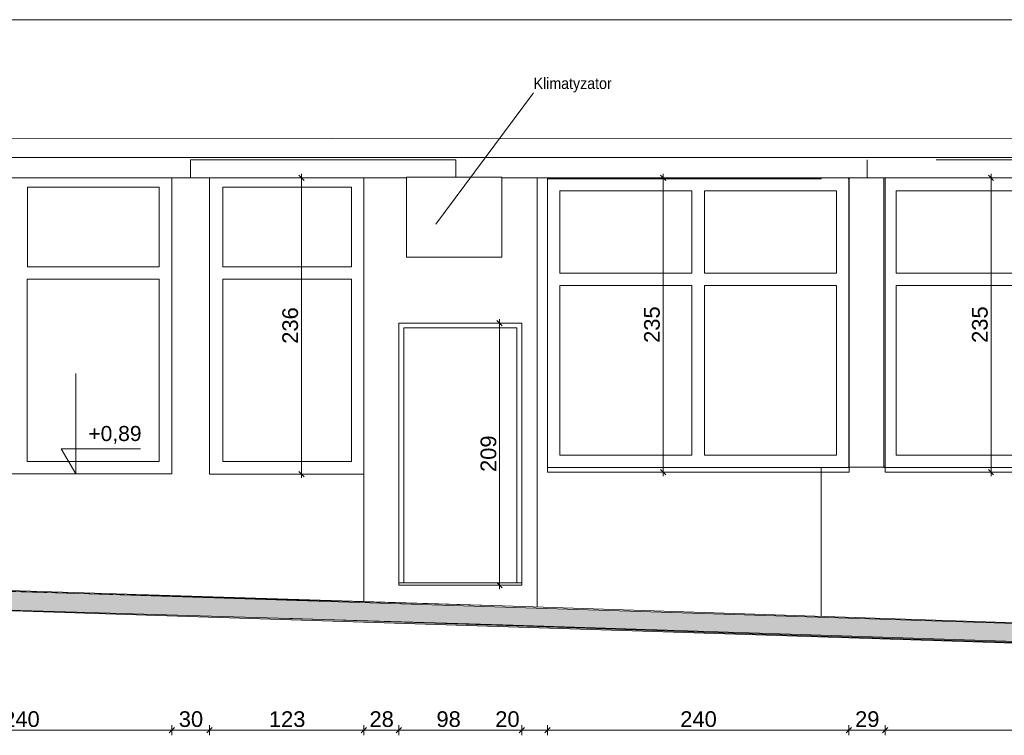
# Model space of a CAD drawing. Header units: millimetres. Extents: x -68772 to 137055, y -73300 to 19650.
# Tile 205 of 212: x 68317 to 76167, y 12546 to 18250. Entities that reach past the tile are written whole.
import ezdxf

# ---------------------------------------------------------------- set-up
doc = ezdxf.new("R2010")
doc.units = ezdxf.units.MM
doc.header["$MEASUREMENT"] = 0
doc.set_wipeout_variables(frame=1)
doc.linetypes.add('Wipeout_Contour', pattern=[1000, 0, -1000])
doc.layers.add('Dimensions', color=7, linetype='Continuous')
doc.layers.add('Nowe_Sections', color=7, linetype='Continuous')
for name, color, linetype, lineweight in [('Dimensions_Nr_pióra__7', 7, 'Continuous', 5), ('Floors_Nr_pióra__7', 7, 'Continuous', 5), ('Interior Edges_Nr_pióra__7', 7, 'Continuous', 5), ('Nowe_0_Nr_pióra__1', 7, 'Continuous', 18), ('Nowe_0_Nr_pióra__7', 7, 'Continuous', 5), ('Nowe_Sections_Nr_pióra__7', 7, 'Continuous', 5), ('Nowe_Walls_Nr_pióra__7', 7, 'Continuous', 5), ('Text Notes_Nr_pióra__7', 7, 'Continuous', 5), ('Walls_Nr_pióra__7', 7, 'Continuous', 5)]:
    doc.layers.add(name, color=color, linetype=linetype, lineweight=lineweight)
doc.styles.add('GENERATED_STYLE_1', font='arial.ttf')
doc.styles.add('GENERATED_STYLE_3', font='arial.ttf')
doc.dimstyles.new('GENERATED_STYLE__5', dxfattribs={"dimtxt": 125, "dimasz": 40.305087, "dimexe": 0.18, "dimexo": 0.164042, "dimgap": 0.09, "dimtad": 1, "dimdec": 0, "dimlfac": 0.1, "dimzin": 0, "dimdsep": 46, "dimtxsty": 'GENERATED_STYLE_1', "dimblk": 'ARROWHEAD_6', "dimblk1": 'ARROWHEAD_6', "dimblk2": 'ARROWHEAD_6', "dimcen": 0.09, "dimclrd": 7, "dimclre": 7, "dimclrt": 7, "dimadec": 1, "dimazin": 0, "dimtfac": 1, "dimtdec": 4, "dimtmove": 0, "dimatfit": 3, "dimfxl": 0, "dimtolj": 1, "dimtzin": 0, "dimarcsym": 0})
doc.dimstyles.new('GENERATED_STYLE__7', dxfattribs={"dimtxt": 125, "dimasz": 40.305087, "dimexe": 0.18, "dimexo": 0.164042, "dimgap": 0.09, "dimtad": 1, "dimtih": 1, "dimtoh": 1, "dimdec": 0, "dimlfac": 0.1, "dimzin": 0, "dimdsep": 46, "dimtxsty": 'GENERATED_STYLE_1', "dimblk": 'ARROWHEAD_6', "dimblk1": 'ARROWHEAD_6', "dimblk2": 'ARROWHEAD_6', "dimcen": 0.09, "dimse1": 1, "dimse2": 1, "dimclrd": 7, "dimclre": 7, "dimclrt": 7, "dimadec": 1, "dimazin": 0, "dimtfac": 1, "dimtdec": 4, "dimtmove": 0, "dimatfit": 3, "dimfxl": 0, "dimtolj": 1, "dimtzin": 0, "dimarcsym": 0})

# ---------------------------------------------------------------- blocks, each defined once
blk = doc.blocks.new('*D752')
at = {"layer": 'Dimensions_Nr_pióra__7', "color": 7, "linetype": 'Continuous', "lineweight": 5}
for p, q in [((67146.1, 12607.2), (67103.7, 12564.8)), ((67124.9, 12546.2), (67124.9, 12625.8)), ((67124.9, 12586), (69529.9, 12586)), ((69551.1, 12607.2), (69508.7, 12564.8)), ((69529.9, 12546.2), (69529.9, 12625.8))]:
    blk.add_line(p, q, dxfattribs=at)
at = {"color": 254, "linetype": 'Wipeout_Contour', "lineweight": 0, "ltscale": 277971.230088}
blk.add_wipeout([(68185.1, 12611), (68469.6, 12611), (68469.6, 12736), (68185.1, 12736)], dxfattribs=at).dxf.layer = 'Dimensions'
at = {"layer": 'Dimensions_Nr_pióra__7', "color": 7, "lineweight": 5, "insert": (68185.1, 12611), "char_height": 125, "attachment_point": 7, "style": 'GENERATED_STYLE_1'}
blk.add_mtext('\\A1;240', dxfattribs=at)
blk = doc.blocks.new('ARROWHEAD_6')
at = {"color": 0, "linetype": 'Continuous', "lineweight": 0}
for p, q in [((0, 0), (-1, 0)), ((-0.5, -0.5), (0.5, 0.5))]:
    blk.add_line(p, q, dxfattribs=at)
blk = doc.blocks.new('*D753')
at = {"layer": 'Dimensions_Nr_pióra__7', "color": 7, "linetype": 'Continuous', "lineweight": 5}
for p, q in [((69551.1, 12607.2), (69508.7, 12564.8)), ((69529.9, 12546.2), (69529.9, 12625.8)), ((69529.9, 12586), (69829.9, 12586)), ((69851.1, 12607.2), (69808.6, 12564.8)), ((69829.9, 12546.2), (69829.9, 12625.8))]:
    blk.add_line(p, q, dxfattribs=at)
at = {"color": 254, "linetype": 'Wipeout_Contour', "lineweight": 0, "ltscale": 283292.206021}
blk.add_wipeout([(69585, 12611), (69774.7, 12611), (69774.7, 12736), (69585, 12736)], dxfattribs=at).dxf.layer = 'Dimensions'
at = {"layer": 'Dimensions_Nr_pióra__7', "color": 7, "lineweight": 5, "insert": (69585, 12611), "char_height": 125, "attachment_point": 7, "style": 'GENERATED_STYLE_1'}
blk.add_mtext('\\A1;30', dxfattribs=at)
blk = doc.blocks.new('*D754')
at = {"layer": 'Dimensions_Nr_pióra__7', "color": 7, "linetype": 'Continuous', "lineweight": 5}
for p, q in [((69851.1, 12607.2), (69808.6, 12564.8)), ((69829.9, 12546.2), (69829.9, 12625.8)), ((69829.9, 12586), (71061.7, 12586)), ((71082.9, 12607.2), (71040.5, 12564.8)), ((71061.7, 12546.2), (71061.7, 12625.8))]:
    blk.add_line(p, q, dxfattribs=at)
at = {"color": 254, "linetype": 'Wipeout_Contour', "lineweight": 0, "ltscale": 286306.961562}
blk.add_wipeout([(70303.5, 12611), (70588.1, 12611), (70588.1, 12736), (70303.5, 12736)], dxfattribs=at).dxf.layer = 'Dimensions'
at = {"layer": 'Dimensions_Nr_pióra__7', "color": 7, "lineweight": 5, "insert": (70303.5, 12611), "char_height": 125, "attachment_point": 7, "style": 'GENERATED_STYLE_1'}
blk.add_mtext('\\A1;123', dxfattribs=at)
blk = doc.blocks.new('*D755')
at = {"layer": 'Dimensions_Nr_pióra__7', "color": 7, "linetype": 'Continuous', "lineweight": 5}
for p, q in [((71082.9, 12607.2), (71040.5, 12564.8)), ((71061.7, 12546.2), (71061.7, 12625.8)), ((71061.7, 12586), (71339.2, 12586)), ((71360.4, 12607.2), (71318, 12564.8)), ((71339.2, 12546.2), (71339.2, 12625.8))]:
    blk.add_line(p, q, dxfattribs=at)
at = {"color": 254, "linetype": 'Wipeout_Contour', "lineweight": 0, "ltscale": 289278.425773}
blk.add_wipeout([(71105.6, 12611), (71295.3, 12611), (71295.3, 12736), (71105.6, 12736)], dxfattribs=at).dxf.layer = 'Dimensions'
at = {"layer": 'Dimensions_Nr_pióra__7', "color": 7, "lineweight": 5, "insert": (71105.6, 12611), "char_height": 125, "attachment_point": 7, "style": 'GENERATED_STYLE_1'}
blk.add_mtext('\\A1;28', dxfattribs=at)
blk = doc.blocks.new('*D756')
at = {"layer": 'Dimensions_Nr_pióra__7', "color": 7, "linetype": 'Continuous', "lineweight": 5}
for p, q in [((71360.4, 12607.2), (71318, 12564.8)), ((71339.2, 12546.2), (71339.2, 12625.8)), ((71339.2, 12586), (72319.2, 12586)), ((72340.4, 12607.2), (72298, 12564.8)), ((72319.2, 12546.2), (72319.2, 12625.8))]:
    blk.add_line(p, q, dxfattribs=at)
at = {"color": 254, "linetype": 'Wipeout_Contour', "lineweight": 0, "ltscale": 291381.175686}
blk.add_wipeout([(71639.5, 12611), (71829.2, 12611), (71829.2, 12736), (71639.5, 12736)], dxfattribs=at).dxf.layer = 'Dimensions'
at = {"color": 254, "linetype": 'Wipeout_Contour', "lineweight": 0, "ltscale": 293227.891071}
blk.add_wipeout([(72108.3, 12611), (72298, 12611), (72298, 12736), (72108.3, 12736)], dxfattribs=at).dxf.layer = 'Dimensions'
at = {"layer": 'Dimensions_Nr_pióra__7', "color": 7, "lineweight": 5, "char_height": 125, "attachment_point": 7, "style": 'GENERATED_STYLE_1'}
for s, insert in [('\\A1;98', (71639.5, 12611)), ('\\A1;20', (72108.3, 12611))]:
    blk.add_mtext(s, dxfattribs=dict(at, insert=insert))
blk = doc.blocks.new('*D757')
at = {"layer": 'Dimensions_Nr_pióra__7', "color": 7, "linetype": 'Continuous', "lineweight": 5}
for p, q in [((72340.4, 12607.2), (72298, 12564.8)), ((72319.2, 12546.2), (72319.2, 12625.8)), ((72319.2, 12586), (72524.2, 12586)), ((72545.4, 12607.2), (72503, 12564.8)), ((72524.2, 12546.2), (72524.2, 12625.8))]:
    blk.add_line(p, q, dxfattribs=at)
blk = doc.blocks.new('*D758')
at = {"layer": 'Dimensions_Nr_pióra__7', "color": 7, "linetype": 'Continuous', "lineweight": 5}
for p, q in [((72545.4, 12607.2), (72503, 12564.8)), ((72524.2, 12546.2), (72524.2, 12625.8)), ((72524.2, 12586), (74927.1, 12586)), ((74948.3, 12607.2), (74905.8, 12564.8)), ((74927.1, 12546.2), (74927.1, 12625.8))]:
    blk.add_line(p, q, dxfattribs=at)
at = {"color": 254, "linetype": 'Wipeout_Contour', "lineweight": 0, "ltscale": 299228.060716}
blk.add_wipeout([(73583.3, 12611), (73867.9, 12611), (73867.9, 12736), (73583.3, 12736)], dxfattribs=at).dxf.layer = 'Dimensions'
at = {"layer": 'Dimensions_Nr_pióra__7', "color": 7, "lineweight": 5, "insert": (73583.3, 12611), "char_height": 125, "attachment_point": 7, "style": 'GENERATED_STYLE_1'}
blk.add_mtext('\\A1;240', dxfattribs=at)
blk = doc.blocks.new('*D759')
at = {"layer": 'Dimensions_Nr_pióra__7', "color": 7, "linetype": 'Continuous', "lineweight": 5}
for p, q in [((74948.3, 12607.2), (74905.8, 12564.8)), ((74927.1, 12546.2), (74927.1, 12625.8)), ((74927.1, 12586), (75217.1, 12586)), ((75238.3, 12607.2), (75195.8, 12564.8)), ((75217.1, 12546.2), (75217.1, 12625.8))]:
    blk.add_line(p, q, dxfattribs=at)
at = {"color": 254, "linetype": 'Wipeout_Contour', "lineweight": 0, "ltscale": 304537.293093}
blk.add_wipeout([(74977.2, 12611), (75166.9, 12611), (75166.9, 12736), (74977.2, 12736)], dxfattribs=at).dxf.layer = 'Dimensions'
at = {"layer": 'Dimensions_Nr_pióra__7', "color": 7, "lineweight": 5, "insert": (74977.2, 12611), "char_height": 125, "attachment_point": 7, "style": 'GENERATED_STYLE_1'}
blk.add_mtext('\\A1;29', dxfattribs=at)
blk = doc.blocks.new('*D760')
at = {"layer": 'Dimensions_Nr_pióra__7', "color": 7, "linetype": 'Continuous', "lineweight": 5}
for p, q in [((75238.3, 12607.2), (75195.8, 12564.8)), ((75217.1, 12546.2), (75217.1, 12625.8)), ((75217.1, 12586), (77610.4, 12586)), ((77631.6, 12607.2), (77589.2, 12564.8)), ((77610.4, 12546.2), (77610.4, 12625.8))]:
    blk.add_line(p, q, dxfattribs=at)
at = {"color": 254, "linetype": 'Wipeout_Contour', "lineweight": 0, "ltscale": 309830.404927}
blk.add_wipeout([(76271.4, 12611), (76556, 12611), (76556, 12736), (76271.4, 12736)], dxfattribs=at).dxf.layer = 'Dimensions'
at = {"layer": 'Dimensions_Nr_pióra__7', "color": 7, "lineweight": 5, "insert": (76271.4, 12611), "char_height": 125, "attachment_point": 7, "style": 'GENERATED_STYLE_1'}
blk.add_mtext('\\A1;239', dxfattribs=at)
blk = doc.blocks.new('*D766')
at = {"layer": 'Dimensions_Nr_pióra__7', "color": 7, "linetype": 'Continuous', "lineweight": 5}
for p, q in [((70602.1, 16989.3), (70509.5, 16989.3)), ((70583.6, 16968.1), (70541.1, 17010.6)), ((70562.4, 16989.3), (70562.4, 17021.2)), ((70562.4, 14628.8), (70562.4, 16989.3)), ((70602.1, 14628.8), (70509.5, 14628.8)), ((70541.1, 14650), (70583.6, 14607.6)), ((70562.4, 14597), (70562.4, 14628.8))]:
    blk.add_line(p, q, dxfattribs=at)
at = {"color": 254, "linetype": 'Wipeout_Contour', "lineweight": 0, "ltscale": 288905.576963}
blk.add_wipeout([(70537.4, 15666.8), (70537.4, 15951.4), (70412.4, 15951.4), (70412.4, 15666.8)], dxfattribs=at).dxf.layer = 'Dimensions'
at = {"layer": 'Dimensions_Nr_pióra__7', "color": 7, "lineweight": 5, "insert": (70537.4, 15666.8), "char_height": 125, "attachment_point": 7, "rotation": 90, "style": 'GENERATED_STYLE_1'}
blk.add_mtext('\\A1;236', dxfattribs=at)
blk = doc.blocks.new('*D767')
at = {"layer": 'Dimensions_Nr_pióra__7', "color": 7, "linetype": 'Continuous', "lineweight": 5}
for p, q in [((72143, 15832.2), (72143, 15864)), ((72195.9, 15832.2), (72103.2, 15832.2)), ((72164.2, 15811), (72121.8, 15853.4)), ((72143, 13742.2), (72143, 15832.2)), ((72195.9, 13742.2), (72103.2, 13742.2)), ((72121.8, 13763.4), (72164.2, 13721)), ((72143, 13710.4), (72143, 13742.2))]:
    blk.add_line(p, q, dxfattribs=at)
at = {"color": 254, "linetype": 'Wipeout_Contour', "lineweight": 0, "ltscale": 294229.197878}
blk.add_wipeout([(72118, 14644.9), (72118, 14929.5), (71993, 14929.5), (71993, 14644.9)], dxfattribs=at).dxf.layer = 'Dimensions'
at = {"layer": 'Dimensions_Nr_pióra__7', "color": 7, "lineweight": 5, "insert": (72118, 14644.9), "char_height": 125, "attachment_point": 7, "rotation": 90, "style": 'GENERATED_STYLE_1'}
blk.add_mtext('\\A1;209', dxfattribs=at)
blk = doc.blocks.new('*D768')
at = {"layer": 'Dimensions_Nr_pióra__7', "color": 7, "linetype": 'Continuous', "lineweight": 5}
for p, q in [((73486.2, 16989.3), (73393.6, 16989.3)), ((73467.7, 16968.1), (73425.3, 17010.6)), ((73446.5, 16989.3), (73446.5, 17021.2)), ((73446.5, 14642.5), (73446.5, 16989.3)), ((73486.2, 14642.5), (73393.6, 14642.5)), ((73425.3, 14663.7), (73467.7, 14621.3)), ((73446.5, 14610.7), (73446.5, 14642.5))]:
    blk.add_line(p, q, dxfattribs=at)
at = {"color": 254, "linetype": 'Wipeout_Contour', "lineweight": 0, "ltscale": 300178.678345}
blk.add_wipeout([(73421.5, 15673.7), (73421.5, 15958.2), (73296.5, 15958.2), (73296.5, 15673.7)], dxfattribs=at).dxf.layer = 'Dimensions'
at = {"layer": 'Dimensions_Nr_pióra__7', "color": 7, "lineweight": 5, "insert": (73421.5, 15673.7), "char_height": 125, "attachment_point": 7, "rotation": 90, "style": 'GENERATED_STYLE_1'}
blk.add_mtext('\\A1;235', dxfattribs=at)
blk = doc.blocks.new('*D769')
at = {"layer": 'Dimensions_Nr_pióra__7', "color": 7, "linetype": 'Continuous', "lineweight": 5}
for p, q in [((76100.7, 16989.3), (76008, 16989.3)), ((76082.1, 16968.1), (76039.7, 17010.6)), ((76060.9, 16989.3), (76060.9, 17021.2)), ((76060.9, 14642.5), (76060.9, 16989.3)), ((76100.7, 14642.5), (76008, 14642.5)), ((76039.7, 14663.7), (76082.1, 14621.3)), ((76060.9, 14610.7), (76060.9, 14642.5))]:
    blk.add_line(p, q, dxfattribs=at)
at = {"color": 254, "linetype": 'Wipeout_Contour', "lineweight": 0, "ltscale": 310409.326546}
blk.add_wipeout([(76035.9, 15673.7), (76035.9, 15958.2), (75910.9, 15958.2), (75910.9, 15673.7)], dxfattribs=at).dxf.layer = 'Dimensions'
at = {"layer": 'Dimensions_Nr_pióra__7', "color": 7, "lineweight": 5, "insert": (76035.9, 15673.7), "char_height": 125, "attachment_point": 7, "rotation": 90, "style": 'GENERATED_STYLE_1'}
blk.add_mtext('\\A1;235', dxfattribs=at)
blk = doc.blocks.new('Wymiary_12', base_point=(68764.1, 14629.3))
at = {"layer": 'Nowe_Sections_Nr_pióra__7', "color": 7, "linetype": 'Continuous', "lineweight": 5}
for p, q in [((68764.1, 14629.3), (68764.1, 15429.3)), ((68764.1, 14629.3), (68648.1, 14829.3)), ((68648.1, 14829.3), (68764.1, 14829.3)), ((68764.1, 14829.3), (69279.9, 14829.3)), ((68764.1, 14629.3), (68614.1, 14629.3)), ((68764.1, 14629.3), (68914.1, 14629.3))]:
    blk.add_line(p, q, dxfattribs=at)
at = {"color": 254, "linetype": 'Wipeout_Contour', "lineweight": 0, "ltscale": 282668.203491}
blk.add_wipeout([(68864.1, 14869.3), (69279.9, 14869.3), (69279.9, 14989.3), (68864.1, 14989.3)], dxfattribs=at).dxf.layer = 'Nowe_Sections'
at = {"layer": 'Nowe_Sections_Nr_pióra__7', "color": 7, "lineweight": 5, "insert": (68864.1, 14869.3), "char_height": 120, "attachment_point": 7, "style": 'GENERATED_STYLE_3'}
blk.add_mtext('\\A1;+0,89', dxfattribs=at)

msp = doc.modelspace()

# ---------------------------------------------------------------- hatches: boundary and pattern name
at = {"layer": 'Nowe_0_Nr_pióra__1', "linetype": 'Continuous', "lineweight": 18}
msp.add_hatch(color=7, dxfattribs=at).paths.add_polyline_path([(60654.1, 13842.2), (65848, 13722.6), (66706.7, 13742.2), (82227.7, 13246.4), (82848.1, 13236.7), (82848.1, 13086.7), (82092.6, 13093), (66690.7, 13588), (65854.1, 13572.2), (60654.1, 13692.2)])

# ---------------------------------------------------------------- linework, layer by layer
at = {"layer": 'Floors_Nr_pióra__7', "color": 7, "linetype": 'Continuous', "lineweight": 5}
for p, q in [((70811.9, 17301.8), (67849.5, 17301)), ((78127.2, 17300.6), (70811.9, 17301.8)), ((66094, 17150.5), (70811.9, 17151.8)), ((71792.9, 17132.2), (69679.9, 17132.2)), ((70811.9, 17151.8), (78127.2, 17150.6)), ((80708, 17132.2), (75624.7, 17132.2)), ((72168.6, 13577.3), (66545.9, 13742.2)), ((71339.2, 13762.2), (72319.2, 13762.2)), ((66545.9, 13592.2), (72168.6, 13427.3)), ((82355.2, 13242.2), (72168.6, 13577.3)), ((72168.6, 13427.3), (82355.2, 13092.2))]:
    msp.add_line(p, q, dxfattribs=at)
at = {"layer": 'Interior Edges_Nr_pióra__7', "color": 7, "linetype": 'Continuous', "lineweight": 5}
msp.add_line((68036.5, 13707), (72168.6, 13577.3), dxfattribs=at)
at = {"layer": 'Nowe_0_Nr_pióra__1', "color": 7, "linetype": 'Continuous', "lineweight": 18, "flags": 128}
msp.add_lwpolyline([(60654.1, 13842.2), (65848, 13722.6), (66706.7, 13742.2), (82227.7, 13246.4), (82848.1, 13236.7), (82848.1, 13086.7), (82092.6, 13093), (66690.7, 13588), (65854.1, 13572.2), (60654.1, 13692.2)], close=True, dxfattribs=at)
at = {"layer": 'Nowe_0_Nr_pióra__7', "color": 7, "linetype": 'Continuous', "lineweight": 5}
msp.add_line((84028, 18249.8), (59570.8, 18249.8), dxfattribs=at)
at = {"layer": 'Nowe_Walls_Nr_pióra__7', "color": 7, "linetype": 'Continuous', "lineweight": 5}
for p, q in [((67124.9, 16989.3), (69529.9, 16989.3)), ((69529.9, 16989.3), (69529.9, 14629.3)), ((69829.9, 16989.3), (71059.9, 16989.3)), ((69829.9, 14628.8), (69829.9, 16989.3)), ((71059.9, 16989.3), (71059.9, 14628.8)), ((71401.9, 16356.5), (71401.9, 16994.6)), ((71401.9, 16994.6), (72159.7, 16994.6)), ((72159.7, 16994.6), (72159.7, 16356.5)), ((72524.2, 16989.3), (74929.2, 16989.3)), ((72524.2, 14681.1), (72524.2, 16989.3)), ((74929.2, 16989.3), (74929.2, 14681.1)), ((75205.4, 16989.3), (77610.4, 16989.3)), ((75205.4, 14681.1), (75205.4, 16989.3)), ((69429.8, 16914.9), (68378.4, 16914.9)), ((68378.4, 16914.9), (68378.4, 16279.1)), ((69429.8, 16279.1), (69429.8, 16914.9)), ((70961, 16914.9), (69937.3, 16914.9)), ((69937.3, 16914.9), (69937.3, 16279.1)), ((70961, 16279.1), (70961, 16914.9)), ((73675.3, 16885.7), (72623.8, 16885.7)), ((72623.8, 16885.7), (72623.8, 16229.8)), ((73675.3, 16229.8), (73675.3, 16885.7)), ((74829.2, 16885.7), (73777.7, 16885.7)), ((73777.7, 16885.7), (73777.7, 16229.8)), ((74829.2, 16229.8), (74829.2, 16885.7)), ((76356.5, 16885.7), (75305, 16885.7)), ((75305, 16885.7), (75305, 16229.8)), ((72159.7, 16356.5), (71401.9, 16356.5)), ((68378.4, 16279.1), (69429.8, 16279.1)), ((69937.3, 16279.1), (70961, 16279.1)), ((68377.1, 16180.9), (69429.3, 16180.9)), ((68377.1, 14729.6), (68377.1, 16180.9)), ((69429.3, 16180.9), (69429.3, 14729.6)), ((69936, 16180.9), (70962.7, 16180.9)), ((69936, 14729.6), (69936, 16180.9)), ((70962.7, 16180.9), (70962.7, 14729.6)), ((72623.8, 16229.8), (73675.3, 16229.8)), ((73777.7, 16229.8), (74829.2, 16229.8)), ((75305, 16229.8), (76356.5, 16229.8)), ((72622.5, 16131.6), (73674.7, 16131.6)), ((72622.5, 14779.8), (72622.5, 16131.6)), ((73674.7, 16131.6), (73674.7, 14779.8)), ((73776.4, 16131.6), (74828.6, 16131.6)), ((73776.4, 14779.8), (73776.4, 16131.6)), ((74828.6, 16131.6), (74828.6, 14779.8)), ((75303.7, 16131.6), (76355.9, 16131.6)), ((75303.7, 14779.8), (75303.7, 16131.6)), ((71339.2, 15832.2), (72319.2, 15832.2)), ((71339.2, 13742.2), (71339.2, 15832.2)), ((71378.5, 15792.7), (72279.6, 15792.7)), ((71378.5, 13762.2), (71378.5, 15792.7)), ((72279.6, 15792.7), (72279.6, 13762.2)), ((72319.2, 15832.2), (72319.2, 13742.2)), ((73674.7, 14779.8), (72622.5, 14779.8)), ((74828.6, 14779.8), (73776.4, 14779.8)), ((76355.9, 14779.8), (75303.7, 14779.8)), ((69429.3, 14729.6), (68377.1, 14729.6)), ((70962.7, 14729.6), (69936, 14729.6)), ((74929.2, 14681.1), (72524.2, 14681.1)), ((77610.4, 14681.1), (75205.4, 14681.1)), ((69529.9, 14629.3), (67124.9, 14629.3)), ((71059.9, 14628.8), (69829.9, 14628.8)), ((72319.2, 13742.2), (71339.2, 13742.2)), ((72279.6, 13762.2), (71378.5, 13762.2))]:
    msp.add_line(p, q, dxfattribs=at)
at = {"layer": 'Text Notes_Nr_pióra__7', "color": 7, "linetype": 'Continuous', "lineweight": 5}
msp.add_line((71634.7, 16619), (72414, 17666.6), dxfattribs=at)
at = {"layer": 'Walls_Nr_pióra__7', "color": 7, "linetype": 'Continuous', "lineweight": 5}
for p, q in [((69679.9, 17132.2), (69679.9, 16989.3)), ((71792.9, 17132.2), (71792.9, 16994.6)), ((75072.9, 17132.4), (75072.9, 16989.3)), ((66703.7, 16989.3), (71401.9, 16989.3)), ((69529.9, 16989.3), (69529.9, 14629.3)), ((69829.9, 14628.8), (69829.9, 16989.3)), ((71059.9, 16989.3), (71059.9, 14628.8)), ((71061.7, 13612.1), (71061.7, 16989.3)), ((72159.6, 16989.3), (80317.7, 16989.3)), ((72441.7, 13568.3), (72441.7, 16989.3)), ((72441.7, 16989.3), (72441.7, 13568.3)), ((72524.2, 14642.5), (72524.2, 16981.8)), ((72524.2, 16981.8), (74706.7, 16981.8)), ((74706.7, 16981.8), (74706.7, 16989.3)), ((74925.5, 16989.3), (74925.5, 16981.8)), ((74927.1, 14682.2), (74927.1, 16989.3)), ((75217.1, 16989.3), (75217.1, 14682.2)), ((71339.2, 15832.2), (72319.2, 15832.2)), ((71339.2, 13742.2), (71339.2, 15832.2)), ((72319.2, 15832.2), (72319.2, 13742.2)), ((72524.2, 14681.8), (72524.5, 14681.8)), ((72524.5, 14681.8), (72524.5, 14642.5)), ((74706.5, 14681.8), (74706.5, 14642.5)), ((74706.8, 14642.5), (74706.8, 14681.8)), ((75217.1, 14682.2), (74927.1, 14682.2)), ((74928.7, 14682.2), (74928.7, 14642.5)), ((75216.5, 14642.5), (75216.5, 14682.2)), ((75216.8, 14682.2), (75216.8, 14681.6)), ((75216.8, 14681.6), (77622, 14681.6)), ((75216.8, 14681.6), (75216.8, 14642.5)), ((69529.9, 14629.3), (67124.9, 14629.3)), ((71059.9, 14628.8), (69829.9, 14628.8)), ((74706.7, 14642.5), (72524.2, 14642.5)), ((74706.7, 13493.8), (74706.7, 14642.5)), ((74928.7, 14642.5), (74706.8, 14642.5)), ((74707.1, 14642.5), (74707.1, 13493.8)), ((77612.2, 14642.5), (75216.5, 14642.5)), ((72319.2, 13742.2), (71339.2, 13742.2)), ((71061.7, 13457.4), (70410.6, 13478.9)), ((72441.7, 13412.1), (71061.7, 13457.4)), ((74706.7, 13337.5), (72441.7, 13412.1)), ((74707.1, 13337.5), (74706.8, 13335.9)), ((76832.1, 13267.4), (74707.1, 13337.5))]:
    msp.add_line(p, q, dxfattribs=at)

# ---------------------------------------------------------------- texts
at = {"layer": 'Text Notes_Nr_pióra__7', "color": 7, "linetype": 'Continuous', "lineweight": 5, "insert": (72414, 17787.4), "char_height": 90, "attachment_point": 1, "style": 'GENERATED_STYLE_1'}
msp.add_mtext('\\A1;{\\W0.9;Klimatyzator}', dxfattribs=at)

# ---------------------------------------------------------------- next in the draw order: dimensions: what is measured, and where the dimension line sits
at = {"layer": 'Dimensions', "color": 7, "linetype": 'Continuous', "lineweight": 5}
dim = msp.add_linear_dim(base=(69529.8632, 12585.9863), p1=(67124.8642, 15233.0414), p2=(69529.8632, 15233.0414), dimstyle='GENERATED_STYLE__7', dxfattribs=at)
dim.commit()
dim.dimension.update_dxf_attribs({"geometry": '*D752', "text_midpoint": (68328.0187, 12673.4863), "dimtype": 160})

# ---------------------------------------------------------------- next in the draw order: block references
at = {"layer": 'Nowe_Sections', "color": 7, "linetype": 'Continuous', "lineweight": 5}
msp.add_blockref('Wymiary_12', (68764.1, 14629.3), dxfattribs=at)

# ---------------------------------------------------------------- next in the draw order: dimensions: what is measured, and where the dimension line sits
at = {"layer": 'Dimensions', "color": 7, "linetype": 'Continuous', "lineweight": 5}
dim = msp.add_linear_dim(base=(69829.9, 12586), p1=(69529.9, 15233), p2=(69829.9, 15233), dimstyle='GENERATED_STYLE__7', dxfattribs=at)
dim.commit()
dim.dimension.update_dxf_attribs({"geometry": '*D753', "text_midpoint": (69680.3, 12673.5), "dimtype": 160})

# ---------------------------------------------------------------- next in the draw order: dimensions: what is measured, and where the dimension line sits
dim = msp.add_linear_dim(base=(71061.7, 12586), p1=(69829.9, 15233), p2=(71061.7, 15233), dimstyle='GENERATED_STYLE__7', dxfattribs=at)
dim.commit()
dim.dimension.update_dxf_attribs({"geometry": '*D754', "text_midpoint": (70446.4, 12673.5), "dimtype": 160})

# ---------------------------------------------------------------- next in the draw order: dimensions: what is measured, and where the dimension line sits
dim = msp.add_linear_dim(base=(70562.4, 16989.3), p1=(70509.3, 14628.8), p2=(70509.3, 16989.3), angle=90, dimstyle='GENERATED_STYLE__5', dxfattribs=at)
dim.commit()
dim.dimension.update_dxf_attribs({"geometry": '*D766', "text_midpoint": (70474.9, 15809.7), "dimtype": 160, "text_rotation": 90})
dim = msp.add_linear_dim(base=(71339.2, 12586), p1=(71061.7, 15233), p2=(71339.2, 15233), dimstyle='GENERATED_STYLE__7', dxfattribs=at)
dim.commit()
dim.dimension.update_dxf_attribs({"geometry": '*D755', "text_midpoint": (71200.9, 12673.5), "dimtype": 160})

# ---------------------------------------------------------------- next in the draw order: dimensions: what is measured, and where the dimension line sits
dim = msp.add_linear_dim(base=(72319.2, 12586), p1=(71339.2, 15233), p2=(72319.2, 15233), dimstyle='GENERATED_STYLE__7', dxfattribs=at)
dim.commit()
dim.dimension.update_dxf_attribs({"geometry": '*D756', "text_midpoint": (71734.8, 12673.5), "dimtype": 160})

# ---------------------------------------------------------------- next in the draw order: dimensions: what is measured, and where the dimension line sits
dim = msp.add_linear_dim(base=(72524.1929, 12585.9863), p1=(72319.1937, 15233.0414), p2=(72524.1929, 14842.5347), dimstyle='GENERATED_STYLE__7', dxfattribs=at)
dim.commit()
dim.dimension.update_dxf_attribs({"geometry": '*D757', "text_midpoint": (72203.5599, 12673.4863), "dimtype": 160})

# ---------------------------------------------------------------- next in the draw order: dimensions: what is measured, and where the dimension line sits
dim = msp.add_linear_dim(base=(72143, 15832.2), p1=(72196, 13742.2), p2=(72196, 15832.2), angle=90, dimstyle='GENERATED_STYLE__5', dxfattribs=at)
dim.commit()
dim.dimension.update_dxf_attribs({"geometry": '*D767', "text_midpoint": (72055.5, 14787.9), "dimtype": 160, "text_rotation": 90})
dim = msp.add_linear_dim(base=(74927.1, 12586), p1=(72524.2, 14842.5), p2=(74927.1, 15233), dimstyle='GENERATED_STYLE__7', dxfattribs=at)
dim.commit()
dim.dimension.update_dxf_attribs({"geometry": '*D758', "text_midpoint": (73726.3, 12673.5), "dimtype": 160})

# ---------------------------------------------------------------- next in the draw order: dimensions: what is measured, and where the dimension line sits
dim = msp.add_linear_dim(base=(73446.5, 16989.3), p1=(73393.4, 14642.5), p2=(73393.4, 16989.3), angle=90, dimstyle='GENERATED_STYLE__5', dxfattribs=at)
dim.commit()
dim.dimension.update_dxf_attribs({"geometry": '*D768', "text_midpoint": (73359, 15816.6), "dimtype": 160, "text_rotation": 90})
dim = msp.add_linear_dim(base=(75217.1, 12586), p1=(74927.1, 15233), p2=(75217.1, 15233), dimstyle='GENERATED_STYLE__7', dxfattribs=at)
dim.commit()
dim.dimension.update_dxf_attribs({"geometry": '*D759', "text_midpoint": (75072.5, 12673.5), "dimtype": 160})

# ---------------------------------------------------------------- next in the draw order: dimensions: what is measured, and where the dimension line sits
dim = msp.add_linear_dim(base=(77610.4, 12586), p1=(75217.1, 15233), p2=(77610.4, 15233), dimstyle='GENERATED_STYLE__7', dxfattribs=at)
dim.commit()
dim.dimension.update_dxf_attribs({"geometry": '*D760', "text_midpoint": (76414.4, 12673.5), "dimtype": 160})

# ---------------------------------------------------------------- next in the draw order: dimensions: what is measured, and where the dimension line sits
dim = msp.add_linear_dim(base=(76060.9, 16989.3), p1=(76007.9, 14642.5), p2=(76007.9, 16989.3), angle=90, dimstyle='GENERATED_STYLE__5', dxfattribs=at)
dim.commit()
dim.dimension.update_dxf_attribs({"geometry": '*D769', "text_midpoint": (75973.4, 15816.6), "dimtype": 160, "text_rotation": 90})

doc.saveas('drawing.dxf')
